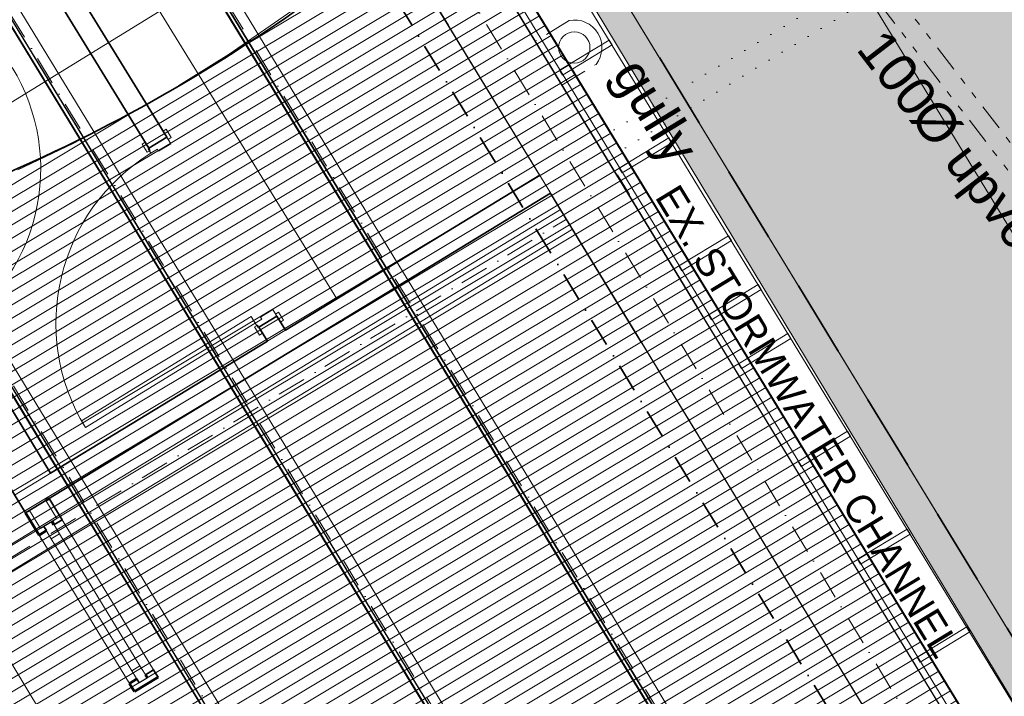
# Model space of a CAD drawing. Header units: millimetres. Extents: x -738537 to 1850049, y -250217 to 604013.
# Tile 204 of 204: x -143125 to -137968, y 496740 to 500284. Entities that reach past the tile are written whole.
import ezdxf

# ---------------------------------------------------------------- set-up
doc = ezdxf.new("R2010")
doc.units = ezdxf.units.MM
doc.header["$MEASUREMENT"] = 0
doc.set_wipeout_variables(frame=1)
for name, pattern in [('Dashed', [280, 140, -140]), ('Dense Dotted', [80.00000000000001, 0, -80.00000000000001]), ('Dot & Dashed', [280, 150, -60.00000000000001, 0, -69.99999999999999]), ('Long Dashed', [700.0000000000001, 400, -300.0000000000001]), ('Triple Dashed', [390, 140, -60.00000000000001, 35.00000000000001, -60.00000000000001, 35.00000000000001, -60.00000000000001]), ('Wipeout_Contour', [1000, 0, -1000])]:
    doc.linetypes.add(name, pattern=pattern)
for name, color, linetype, lineweight in [('0_Pen_No__1', 214, 'Continuous', 35), ('0_Pen_No__128', 9, 'Continuous', 0), ('0_Pen_No__16', 8, 'Continuous', 20), ('0_Pen_No__161', 1, 'Continuous', 5), ('0_Pen_No__2', 1, 'Continuous', 25), ('0_Pen_No__3', 30, 'Continuous', 15), ('0_Pen_No__4', 5, 'Continuous', 5), ('0_Pen_No__41', 7, 'Continuous', 60), ('0_Pen_No__5', 4, 'Continuous', 5), ('0_Pen_No__6', 7, 'Continuous', 5), ('0_Pen_No__69', 255, 'Continuous', 20), ('0_Pen_No__90', 255, 'Continuous', 20), ('A_SITE 3D_Pen_No__128', 9, 'Continuous', 0)]:
    doc.layers.add(name, color=color, linetype=linetype, lineweight=lineweight)
for name, color, linetype, lineweight, true_color in [('0_Pen_No__10', 7, 'Continuous', 20, 0x996633), ('0_Pen_No__168', 7, 'Continuous', 5, 0x996633), ('0_Pen_No__21', 7, 'Continuous', 0, 0x00ff4d), ('0_Pen_No__7', 7, 'Continuous', 5, 0x9f07ff), ('A_SITE 3D_Pen_No__31', 7, 'Continuous', 0, 0xb7ffa6)]:
    doc.layers.add(name, color=color, linetype=linetype, lineweight=lineweight, true_color=true_color)
doc.styles.add('GENERATED_STYLE_1', font='GOTHIC.TTF')
doc.styles.add('GENERATED_STYLE_3', font='GOTHICB.TTF')

msp = doc.modelspace()

# ---------------------------------------------------------------- hatches: boundary and pattern name
at = {"layer": '0_Pen_No__128', "linetype": 'Continuous', "lineweight": 0, "true_color": 0x2f2f2f}
h = msp.add_hatch(color=250, dxfattribs=at)
h.paths.add_polyline_path([(-140185.2646659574, 498598.9832902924), (-142169.8771670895, 497400.8676128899), (-140379.4893663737, 494435.1890242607), (-138394.8768652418, 495633.3047016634)])
h.paths.add_polyline_path([(-140025.349321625, 495404.3384524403), (-141209.9892792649, 497366.6291674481), (-140513.4838503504, 497787.1112884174), (-139328.8438927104, 495824.8205734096)], flags=0)
at = {"layer": 'A_SITE 3D_Pen_No__128', "linetype": 'Continuous', "lineweight": 0}
h = msp.add_hatch(dxfattribs=at)
h.set_pattern_fill('PATTERN__PAVING', color=9, style=0, pattern_type=2)
h.set_pattern_definition([(0, (50185.62697898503, -15960.65989037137), (0, 400), [300, -100]), (0, (50485.62697898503, -15860.65989037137), (0, 400), [300, -100]), (0, (50385.62697898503, -15760.65989037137), (0, 400), [300, -100]), (0, (50285.62697898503, -15660.65989037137), (0, 400), [300, -100]), (90, (50385.62697898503, -15960.65989037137), (-400, 0), [300, -100]), (90, (50285.62697898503, -15860.65989037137), (-400, 0), [300, -100]), (90, (50185.62697898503, -15760.65989037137), (-400, 0), [300, -100]), (90, (50485.62697898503, -15660.65989037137), (-400, 0), [300, -100])])
edge = h.paths.add_edge_path()
edge.add_line((-141658.9293926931, 502906.4695418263), (-133859.9950531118, 489985.8820768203))
edge.add_line((-133859.9950531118, 489985.8820768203), (-135892.4492537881, 488936.9625801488))
edge.add_line((-135892.4492537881, 488936.9625801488), (-135447.9528253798, 485471.3004020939))
edge.add_line((-135447.9528253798, 485471.3004020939), (-132557.4978225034, 487200.5223492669))
edge.add_line((-132557.4978225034, 487200.5223492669), (-130811.4978724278, 484271.7852503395))
edge.add_line((-130811.4978724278, 484271.7852503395), (-126376.4927639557, 487704.942828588))
edge.add_line((-126376.4927639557, 487704.942828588), (-122397.6530312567, 482565.0172242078))
edge.add_line((-122397.6530312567, 482565.0172242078), (-128475.29806878, 477860.2845403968))
edge.add_arc((-127080.1570592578, 476557.3914522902), 1908.912998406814, 136.9582252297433, 163.5685497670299)
edge.add_line((-128911.1078554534, 477097.361837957), (-129104.1927279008, 476054.664263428))
edge.add_line((-129104.1927279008, 476054.664263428), (-128886.2914889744, 471446.3544810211))
edge.add_line((-128886.2914889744, 471446.3544810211), (-128671.8969748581, 470453.260833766))
edge.add_line((-128671.8969748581, 470453.260833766), (-127087.2195249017, 466132.5667483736))
edge.add_line((-127087.2195249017, 466132.5667483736), (-123461.5061781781, 461877.5054720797))
edge.add_arc((-122058.0420411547, 465862.571642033), 4224.980942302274, 250.598710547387, 274.2765838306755)
edge.add_line((-121742.980219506, 461649.354342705), (-120509.3880554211, 462059.6889993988))
edge.add_line((-120509.3880554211, 462059.6889993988), (-119169.5582814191, 462641.9551146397))
edge.add_line((-119169.5582814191, 462641.9551146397), (-117334.3877235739, 463681.5930941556))
edge.add_line((-117334.3877235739, 463681.5930941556), (-116655.3332468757, 464272.2579887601))
edge.add_line((-116655.3332468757, 464272.2579887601), (-115250.1654718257, 466224.7617648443))
edge.add_line((-115250.1654718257, 466224.7617648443), (-115382.675536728, 466316.6532873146))
edge.add_line((-115382.675536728, 466316.6532873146), (-116768.867495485, 464372.3078483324))
edge.add_line((-116768.867495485, 464372.3078483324), (-117416.7596665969, 463822.002719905))
edge.add_line((-117416.7596665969, 463822.002719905), (-119178.7780829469, 462845.9949843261))
edge.add_line((-119178.7780829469, 462845.9949843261), (-120570.1069556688, 462205.6794619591))
edge.add_line((-120570.1069556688, 462205.6794619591), (-121737.7188536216, 461826.2292595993))
edge.add_arc((-121985.1222943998, 465796.2847904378), 3977.756827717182, 250.6114960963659, 273.5659113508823, ccw=False)
edge.add_line((-123305.6256770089, 462044.1093951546), (-126795.2386001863, 466254.0045489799))
edge.add_line((-126795.2386001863, 466254.0045489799), (-128417.6412986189, 470541.8839182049))
edge.add_line((-128417.6412986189, 470541.8839182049), (-128658.5993877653, 471458.8567635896))
edge.add_line((-128658.5993877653, 471458.8567635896), (-128763.3248807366, 476165.610694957))
edge.add_line((-128763.3248807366, 476165.610694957), (-128607.6067542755, 476976.9995447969))
edge.add_arc((-126795.1373672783, 476447.5864265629), 1888.206431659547, 136.8095910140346, 163.7171839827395, ccw=False)
edge.add_line((-128171.7969676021, 477739.9222472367), (-127416.23583989, 478324.8055445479))
edge.add_line((-127416.23583989, 478324.8055445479), (-125872.2569375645, 477891.1987847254))
edge.add_line((-125872.2569375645, 477891.1987847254), (-121158.2987825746, 481540.2951820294))
edge.add_line((-121158.2987825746, 481540.2951820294), (-121946.7165571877, 482558.7852391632))
edge.add_line((-121946.7165571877, 482558.7852391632), (-121956.0473127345, 482551.5622589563))
edge.add_line((-121956.0473127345, 482551.5622589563), (-129459.6106460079, 492244.7793503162))
edge.add_line((-129459.6106460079, 492244.7793503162), (-133676.8141901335, 490076.262179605))
edge.add_line((-133676.8141901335, 490076.262179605), (-141537.6477579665, 502979.6757724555))
edge.add_line((-141537.6477579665, 502979.6757724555), (-141658.9293926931, 502906.4695418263))

# ---------------------------------------------------------------- linework, layer by layer
at = {"layer": '0_Pen_No__1', "color": 7, "linetype": 'Long Dashed', "lineweight": 35}
msp.add_line((-149607.5114413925, 516226.0810596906), (-133435.8520273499, 489680.8529956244), dxfattribs=at)
at = {"layer": '0_Pen_No__10', "color": 25, "linetype": 'Triple Dashed', "lineweight": 20, "true_color": 0x996633}
for p, q in [((-140246.4300410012, 500279.8825431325), (-140424.8943447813, 500171.1590800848)), ((-140284.7199896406, 499941.0686673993), (-140106.2556858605, 500049.7921304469))]:
    msp.add_line(p, q, dxfattribs=at)
at = {"layer": '0_Pen_No__10', "color": 25, "linetype": 'Continuous', "lineweight": 20, "true_color": 0x996633}
msp.add_circle((-140220.0415379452, 500138.2133667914), 82.22967320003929, dxfattribs=at)
msp.add_arc((-140219.5019775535, 500138.5420734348), 143.8809665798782, 321.9144222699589, 100.786123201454, dxfattribs=at)
at = {"layer": '0_Pen_No__3', "color": 7, "linetype": 'Continuous', "lineweight": 15}
for points in [[(-161459.2797118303, 523616.4396209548), (-162528.4261944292, 524819.0204494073), (-165486.4915726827, 522193.4889295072), (-164417.7468441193, 520986.2143751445), (-165655.4646538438, 519885.8295931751), (-158661.369294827, 512020.6377612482), (-161000.2928529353, 509940.757860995), (-160550.0876614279, 509434.4807782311), (-160072.2245931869, 509869.7380625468), (-146311.2996773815, 491713.3398175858), (-146288.8038686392, 491683.6585646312), (-141875.7226593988, 485860.3230576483), (-134132.2816761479, 489842.057524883), (-149778.0654580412, 515524.0590160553), (-150456.8647923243, 515110.5266388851), (-159275.1582538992, 525087.229691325), (-159407.0048719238, 524970.0527715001), (-159640.8659356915, 525233.1005953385)], [(-142963.2141552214, 497908.2269234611), (-140401.1510374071, 499469.0665468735), (-142152.1522021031, 502343.2732217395), (-144719.120335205, 500779.445404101)], [(-140185.2646659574, 498598.9832902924), (-142169.8771670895, 497400.8676128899), (-140379.4893663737, 494435.1890242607), (-138394.8768652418, 495633.3047016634)], [(-140025.349321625, 495404.3384524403), (-141209.9892792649, 497366.6291674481), (-140513.4838503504, 497787.1112884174), (-139328.8438927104, 495824.8205734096)]]:
    msp.add_lwpolyline(points, close=True, dxfattribs=at)
for points in [[(-121207.1674141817, 481502.4658355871), (-129513.8906652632, 492216.8682503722), (-133676.8141773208, 490076.2622725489), (-133928.394506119, 490489.3448069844), (-130331.8140280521, 493273.4740744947), (-135768.2397776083, 497797.2428110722), (-137543.3294342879, 496423.1378533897), (-141537.6418179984, 502979.6794430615), (-140569.6600816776, 503579.8339008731), (-118891.1413701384, 485540.6644685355)], [(-121956.0473127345, 482551.5622589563), (-129459.6106460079, 492244.7793503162), (-133676.8141901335, 490076.262179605), (-141537.6477579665, 502979.6757724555), (-141658.9293926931, 502906.4695418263), (-133859.9950531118, 489985.8820768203), (-135892.4492537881, 488936.9625801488), (-135447.9528253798, 485471.3004020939), (-132557.4978225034, 487200.5223492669), (-130811.4978724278, 484271.7852503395), (-126376.4927639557, 487704.942828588)]]:
    msp.add_lwpolyline(points, dxfattribs=at)
at = {"layer": '0_Pen_No__4', "color": 7, "linetype": 'Continuous', "lineweight": 5}
for p, q in [((-140296.9599614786, 500019.2038735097), (-140037.3459790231, 500177.3701787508)), ((-140296.9599614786, 500019.2038735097), (-140037.3459790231, 500177.3701787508)), ((-140037.3459790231, 500177.3701787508), (-140021.7374620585, 500151.7503778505)), ((-140037.3459790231, 500177.3701787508), (-140021.7374620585, 500151.7503778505)), ((-140021.7374620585, 500151.7503778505), (-140281.351444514, 499993.5840726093)), ((-140021.7374620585, 500151.7503778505), (-140281.351444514, 499993.5840726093)), ((-140281.351444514, 499993.5840726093), (-140296.9599614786, 500019.2038735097)), ((-140281.351444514, 499993.5840726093), (-140296.9599614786, 500019.2038735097))]:
    msp.add_line(p, q, dxfattribs=at)

# ---------------------------------------------------------------- texts
at = {"layer": '0_Pen_No__6', "color": 7, "linetype": 'Continuous', "lineweight": 5, "insert": (-138750.7030612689, 500128.0315068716), "char_height": 199.9999999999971, "attachment_point": 7, "rotation": 307.5739354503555, "style": 'GENERATED_STYLE_3'}
msp.add_mtext('\\A1;{\\pql;\\fArial|b0|i0|c0|p34;100}', dxfattribs=at)

# ---------------------------------------------------------------- next in the draw order: wipeouts: each hides what was drawn before it
at = {"color": 254, "linetype": 'Wipeout_Contour', "lineweight": 0, "ltscale": 2203541.191994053}
msp.add_wipeout([(-144907.1464496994, 500664.8976280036), (-143151.24031684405, 497793.6791274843), (-140401.15103740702, 499469.0665468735), (-142152.15233534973, 502343.2733583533)], dxfattribs=at)

# ---------------------------------------------------------------- next in the draw order: hatches: boundary and pattern name
at = {"layer": '0_Pen_No__128', "linetype": 'Continuous', "lineweight": 0}
h = msp.add_hatch(dxfattribs=at)
h.set_pattern_fill('PATTERN__TILES_ANGLED', color=9, style=0, pattern_type=2)
h.set_pattern_definition([(31.61310909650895, (-142651.8920123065, 500068.7290333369), (-209672.3058929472, 340642.8102008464), []), (121.6131090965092, (-142651.8920123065, 500068.7290333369), (340642.8102008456, 209672.305892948), [])])
h.paths.add_polyline_path([(-144907.1464496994, 500664.8976280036), (-143151.2403168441, 497793.6791274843), (-140401.1510374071, 499469.0665468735), (-142152.1523353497, 502343.2733583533)])

# ---------------------------------------------------------------- next in the draw order: linework, layer by layer
at = {"layer": '0_Pen_No__1', "color": 7, "linetype": 'Continuous', "lineweight": 35}
msp.add_line((-142354.1132843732, 499668.299911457), (-142373.4774592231, 499699.8297157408), dxfattribs=at)
msp.add_line((-142354.1132843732, 499668.299911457), (-142373.4774592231, 499699.8297157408), dxfattribs=at)
msp.add_line((-142354.1132843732, 499668.299911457), (-142373.4774592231, 499699.8297157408), dxfattribs=at)
msp.add_lwpolyline([(-142354.1141083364, 499668.3007402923), (-142884.7229650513, 500532.3354893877)], dxfattribs=at)
at = {"layer": '0_Pen_No__168', "color": 25, "linetype": 'Continuous', "lineweight": 5, "true_color": 0x996633}
msp.add_lwpolyline([(-144907.1464496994, 500664.8976280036), (-143151.2403168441, 497793.6791274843), (-140401.1510374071, 499469.0665468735), (-142152.1523353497, 502343.2733583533)], close=True, dxfattribs=at)
at = {"layer": '0_Pen_No__3', "color": 7, "linetype": 'Continuous', "lineweight": 15}
for p, q in [((-142373.4774592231, 499699.8297157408), (-142357.2873080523, 499709.7726517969)), ((-142357.2873080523, 499709.7726517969), (-142331.1191487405, 499667.1644527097))]:
    msp.add_line(p, q, dxfattribs=at)

# ---------------------------------------------------------------- next in the draw order: wipeouts: each hides what was drawn before it
at = {"color": 254, "linetype": 'Wipeout_Contour', "lineweight": 0, "ltscale": 3274114.801400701}
msp.add_wipeout([(-149340.69628907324, 495713.1732858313), (-141882.9420496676, 485858.26028435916), (-134439.8966987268, 489683.8773511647), (-140343.81723151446, 499374.95509745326), (-143093.85045132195, 497699.8365008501), (-144273.55745379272, 499635.66845030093)], dxfattribs=at)

# ---------------------------------------------------------------- next in the draw order: hatches: boundary and pattern name
at = {"layer": '0_Pen_No__128', "linetype": 'Continuous', "lineweight": 0}
h = msp.add_hatch(dxfattribs=at)
h.set_pattern_fill('PATTERN__TILES_ANGLED', color=9, style=0, pattern_type=2)
h.set_pattern_definition([(31.22252268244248, (-141305.8923864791, 493150.9151897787), (-207345.283489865, 342064.2241078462), []), (121.2225226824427, (-141305.8923864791, 493150.9151897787), (342064.2241078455, 207345.2834898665), [])])
h.paths.add_polyline_path([(-149340.6962890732, 495713.1732858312), (-141882.9420496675, 485858.2602843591), (-134439.8966987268, 489683.8773511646), (-140343.8172315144, 499374.9550974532), (-143093.8504513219, 497699.83650085), (-144273.5574537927, 499635.6684503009)])
at = {"layer": '0_Pen_No__6', "linetype": 'Continuous', "lineweight": 5}
h = msp.add_hatch(dxfattribs=at)
h.set_pattern_fill('HATCH__STONE', style=0, pattern_type=2)
h.set_pattern_definition([(352.7436165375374, (433553.0266243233, 499823.2515344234), (19.89374468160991, 156.2385641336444), [0, -105, 0, -157.5]), (57.74361653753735, (433767.271838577, 499546.4863123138), (-133.1927675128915, 84.05912610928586), [0, -76.99999999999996, 0, -132.9999999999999])])
h.paths.add_polyline_path([(-142749.5644090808, 503323.6860277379, -0.1081922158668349), (-145867.2035584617, 501685.0937198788, -0.03551485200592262), (-147885.3925329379, 501370.5123332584, 0.03695363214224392), (-149872.451238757, 501077.6432373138, 0.0978674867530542), (-152196.6853614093, 500057.9319096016), (-150352.488706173, 497629.5520396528, -0.07291711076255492), (-148405.0583650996, 498456.0861541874, -0.03701221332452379), (-146393.8900560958, 498767.3603231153, 0.03759083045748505), (-145659.1937253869, 498841.2552714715), (-144389.5257274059, 499824.1110298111), (-145022.3082572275, 500852.3506377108), (-142266.6113139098, 502531.1538000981)])
at = {"layer": '0_Pen_No__7', "linetype": 'Continuous', "lineweight": 5, "true_color": 0x3f3f3f}
msp.add_hatch(color=250, dxfattribs=at).paths.add_polyline_path([(-141094.7322865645, 500828.5954404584), (-139772.7728633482, 498658.6456042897), (-139674.5625426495, 498718.4765092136), (-140996.521965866, 500888.4263453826)])

# ---------------------------------------------------------------- next in the draw order: linework, layer by layer
at = {"layer": '0_Pen_No__1', "color": 7, "linetype": 'Dot & Dashed', "lineweight": 35}
msp.add_line((-129559.1722800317, 481359.8123515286), (-160919.9861070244, 532837.531265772), dxfattribs=at)
at = {"layer": '0_Pen_No__1', "color": 7, "linetype": 'Continuous', "lineweight": 35}
for p, q in [((-139674.5621614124, 498718.4777094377), (-140996.5211037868, 500888.4270554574)), ((-139772.772767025, 498658.6447326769), (-141094.7317093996, 500828.5940786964)), ((-142354.1132843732, 499668.299911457), (-142447.8478151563, 499610.7378521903)), ((-142354.1132843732, 499668.299911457), (-142447.8478151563, 499610.7378521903)), ((-142354.1132843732, 499668.299911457), (-142447.8478151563, 499610.7378521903)), ((-142447.8478151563, 499610.7378521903), (-142467.2119900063, 499642.267656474)), ((-142447.8478151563, 499610.7378521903), (-142467.2119900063, 499642.267656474)), ((-142447.8478151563, 499610.7378521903), (-142467.2119900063, 499642.267656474)), ((-139674.5621614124, 498718.4777094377), (-139576.3515557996, 498778.3063021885)), ((-139674.5621614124, 498718.4777094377), (-139576.3515557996, 498778.3063021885)), ((-141778.4751556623, 498730.9414515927), (-141872.2140704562, 498673.379392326)), ((-141778.4751556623, 498730.9414515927), (-141872.2140704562, 498673.379392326)), ((-141778.4751556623, 498730.9414515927), (-141872.2140704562, 498673.379392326)), ((-141778.4751556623, 498730.9414515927), (-141759.1153648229, 498699.411647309)), ((-141778.4751556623, 498730.9414515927), (-141759.1153648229, 498699.411647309)), ((-141778.4751556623, 498730.9414515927), (-141759.1153648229, 498699.411647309)), ((-139772.772767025, 498658.6447326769), (-139674.5621614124, 498718.4777094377)), ((-139772.772767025, 498658.6447326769), (-139674.5621614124, 498718.4777094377)), ((-141872.2140704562, 498673.379392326), (-141852.8498956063, 498641.8495880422)), ((-141872.2140704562, 498673.379392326), (-141852.8498956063, 498641.8495880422)), ((-141872.2140704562, 498673.379392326), (-141852.8498956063, 498641.8495880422)), ((-139870.9833726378, 498598.8161399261), (-139828.283109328, 498624.8264748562)), ((-139870.9833726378, 498598.8161399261), (-139828.283109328, 498624.8264748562)), ((-139870.9833726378, 498598.8161399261), (-139828.283109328, 498624.8264748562)), ((-139870.9833726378, 498598.8161399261), (-139828.283109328, 498624.8264748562)), ((-139828.283109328, 498624.8264748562), (-139772.772767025, 498658.6447326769)), ((-139828.283109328, 498624.8264748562), (-139772.772767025, 498658.6447326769)), ((-142945.0559941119, 497638.2399598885), (-142902.3601148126, 497664.2590628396)), ((-142945.0559941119, 497638.2399598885), (-142902.3601148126, 497664.2590628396)), ((-142912.7721400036, 497681.3391681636), (-142902.3601148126, 497664.2590628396)), ((-142912.7721400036, 497681.3391681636), (-142902.3601148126, 497664.2590628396)), ((-142998.1638986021, 497629.2965782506), (-142985.1521551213, 497607.9508306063)), ((-142466.3001158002, 496852.6778672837), (-142423.6042365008, 496878.6969702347)), ((-142466.3001158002, 496852.6778672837), (-142423.6042365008, 496878.6969702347)), ((-142413.1922113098, 496861.6212489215), (-142423.6042365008, 496878.6969702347)), ((-142413.1922113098, 496861.6212489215), (-142423.6042365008, 496878.6969702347)), ((-142413.1922113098, 496861.6212489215), (-142400.1848518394, 496840.2711172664)), ((-142498.5839699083, 496809.5786590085), (-142511.5957133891, 496830.9244066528))]:
    msp.add_line(p, q, dxfattribs=at)
for points in [[(-139576.3522997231, 498778.3074012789), (-140898.311689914, 500948.2572358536)], [(-141192.9426084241, 500768.7645567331), (-140401.1510374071, 499469.0665468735)], [(-143079.4341332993, 500639.1982451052), (-142447.8499710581, 499610.7369666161)], [(-140401.1510374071, 499469.0665468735), (-141733.3572749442, 498657.4705063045)], [(-143093.8519916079, 497699.8355624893), (-140343.9214875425, 499375.1262540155)], [(-140343.9214875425, 499375.1262540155), (-139870.9832213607, 498598.814727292)], [(-141733.3572749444, 498657.4705063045), (-141778.4765511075, 498730.9419947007)], [(-141872.2124138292, 498673.3782210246), (-141827.2981614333, 498600.2405899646)], [(-142963.2141552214, 497908.2269234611), (-143410.5394880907, 498642.2636120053)], [(-141827.2981614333, 498600.2405899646), (-142963.2141552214, 497908.2269234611)], [(-143598.4039892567, 498527.7781142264), (-143093.8519916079, 497699.8355624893)], [(-142912.7705935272, 497681.3389098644), (-142970.033070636, 497775.2967966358)], [(-143093.8504513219, 497699.83650085), (-143072.5026270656, 497712.8468966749)]]:
    msp.add_lwpolyline(points, dxfattribs=at)
at = {"layer": '0_Pen_No__10', "color": 25, "linetype": 'Triple Dashed', "lineweight": 20, "true_color": 0x996633}
for p, q in [((-141410.520761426, 504154.3001409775), (-125757.5117222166, 483818.5496282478)), ((-141481.248004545, 504083.6035859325), (-125840.8473798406, 483764.6306817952))]:
    msp.add_line(p, q, dxfattribs=at)
at = {"layer": '0_Pen_No__16', "color": 8, "linetype": 'Dense Dotted', "lineweight": 20}
for p, q in [((-137342.8296719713, 501331.4094072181), (-140664.7698691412, 499308.3945606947)), ((-137284.4697227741, 501238.1615016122), (-140607.5585307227, 499214.4452133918))]:
    msp.add_line(p, q, dxfattribs=at)
at = {"layer": '0_Pen_No__168', "color": 25, "linetype": 'Continuous', "lineweight": 5, "true_color": 0x996633}
msp.add_lwpolyline([(-149340.6962890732, 495713.1732858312), (-141882.9420496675, 485858.2602843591), (-134439.8966987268, 489683.8773511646), (-140343.8172315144, 499374.9550974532), (-143093.8504513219, 497699.83650085), (-144273.5574537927, 499635.6684503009)], close=True, dxfattribs=at)
at = {"layer": '0_Pen_No__2', "color": 7, "linetype": 'Continuous', "lineweight": 25}
msp.add_lwpolyline([(-139826.8824644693, 498747.4647988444), (-139728.6721157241, 498807.2957228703), (-139674.5624202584, 498718.47656875), (-139772.7727690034, 498658.6456447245)], close=True, dxfattribs=at)
at = {"layer": '0_Pen_No__21', "color": 100, "linetype": 'Continuous', "lineweight": 0, "true_color": 0x00ff4d}
for p, q in [((-142929.847861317, 497670.9315269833), (-142987.1118078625, 497764.8896423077)), ((-143072.5035664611, 497712.8470523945), (-143015.2396199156, 497618.8889370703)), ((-142955.4680193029, 497655.3200652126), (-142998.1638986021, 497629.2965782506)), ((-142955.4680193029, 497655.3200652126), (-142998.1638986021, 497629.2965782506)), ((-142955.4680193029, 497655.3200652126), (-142998.1638986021, 497629.2965782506)), ((-142929.847861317, 497670.9315269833), (-142955.4680193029, 497655.3200652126)), ((-143015.2396199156, 497618.8889370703), (-142998.1638986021, 497629.2965782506)), ((-142455.888090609, 496835.5977619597), (-142498.5839699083, 496809.5786590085)), ((-142455.888090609, 496835.5977619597), (-142498.5839699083, 496809.5786590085))]:
    msp.add_line(p, q, dxfattribs=at)
msp.add_lwpolyline([(-143072.5026270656, 497712.8468966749), (-142987.1113300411, 497764.8884799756)], dxfattribs=at)
at = {"layer": '0_Pen_No__3', "color": 7, "linetype": 'Continuous', "lineweight": 15}
for p, q in [((-142347.3092999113, 499657.2215166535), (-142373.4774592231, 499699.8297157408)), ((-142331.1191487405, 499667.1644527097), (-142347.3092999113, 499657.2215166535)), ((-142483.4021411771, 499632.3247204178), (-142467.2119900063, 499642.267656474)), ((-142457.238365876, 499589.7165213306), (-142483.4021411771, 499632.3247204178)), ((-142467.2119900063, 499642.267656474), (-142441.0482147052, 499599.6594573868)), ((-142441.0482147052, 499599.6594573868), (-142457.238365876, 499589.7165213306)), ((-138158.6195177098, 496451.1507198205), (-139576.3515557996, 498778.3063021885)), ((-138158.6195177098, 496451.1507198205), (-139576.3515557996, 498778.3063021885)), ((-141785.2791401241, 498742.0198463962), (-141769.0889889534, 498751.9627824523)), ((-141759.1153648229, 498699.411647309), (-141785.2791401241, 498742.0198463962)), ((-141769.0889889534, 498751.9627824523), (-141742.9252136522, 498709.3545833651)), ((-141895.2082060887, 498674.5148510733), (-141879.0136709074, 498684.4577871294)), ((-141869.0400467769, 498631.9066519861), (-141895.2082060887, 498674.5148510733)), ((-141879.0136709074, 498684.4577871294), (-141852.8498956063, 498641.8495880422)), ((-141742.9252136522, 498709.3545833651), (-141759.1153648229, 498699.411647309)), ((-141852.8498956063, 498641.8495880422), (-141869.0400467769, 498631.9066519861)), ((-138453.251334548, 496271.6561735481), (-139870.9833726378, 498598.8161399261)), ((-138453.251334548, 496271.6561735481), (-139870.9833726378, 498598.8161399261)), ((-142902.3601148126, 497664.2590628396), (-142423.6042365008, 496878.6969702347)), ((-143023.5780080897, 497584.5314459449), (-142550.0215663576, 496807.5050219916))]:
    msp.add_line(p, q, dxfattribs=at)
for centre, radius, start, end in [((-144034.7354177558, 499503.1959154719), 1020.000000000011, 301.3583218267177, 31.35832182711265), ((-141891.1257308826, 498694.6217326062), 1043.999999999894, 121.5543321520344, 211.5543321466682)]:
    msp.add_arc(centre, radius, start, end, dxfattribs=at)
at = {"layer": '0_Pen_No__4', "color": 7, "linetype": 'Continuous', "lineweight": 5}
for p, q in [((-139984.7896221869, 499506.8078555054), (-139725.1756397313, 499664.9741607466)), ((-139725.1756397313, 499664.9741607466), (-139709.5671227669, 499639.3543598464)), ((-139709.5671227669, 499639.3543598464), (-139969.1811052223, 499481.1880546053)), ((-139969.1811052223, 499481.1880546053), (-139984.7896221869, 499506.8078555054)), ((-139672.6192828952, 498994.4118375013), (-139413.0053004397, 499152.5781427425)), ((-139413.0053004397, 499152.5781427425), (-139397.3967834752, 499126.9583418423)), ((-139397.3967834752, 499126.9583418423), (-139657.0107659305, 498968.7920366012)), ((-139657.0107659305, 498968.7920366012), (-139672.6192828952, 498994.4118375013)), ((-139516.5341132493, 498738.2138284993), (-139256.9201307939, 498896.3801337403)), ((-139256.9201307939, 498896.3801337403), (-139241.3116138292, 498870.7603328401)), ((-139241.3116138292, 498870.7603328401), (-139500.9255962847, 498712.5940275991)), ((-139500.9255962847, 498712.5940275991), (-139516.5341132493, 498738.2138284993)), ((-139360.4489436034, 498482.0158194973), (-139100.834961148, 498640.1821247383)), ((-139100.834961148, 498640.1821247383), (-139085.2264441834, 498614.5623238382)), ((-139085.2264441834, 498614.5623238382), (-139344.8404266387, 498456.3960185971)), ((-139344.8404266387, 498456.3960185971), (-139360.4489436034, 498482.0158194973)), ((-139048.2786043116, 497969.6198014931), (-138788.6646218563, 498127.7861067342)), ((-138773.0561048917, 498102.1663058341), (-139032.670087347, 497944.0000005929)), ((-138788.6646218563, 498127.7861067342), (-138773.0561048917, 498102.1663058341)), ((-139032.670087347, 497944.0000005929), (-139048.2786043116, 497969.6198014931)), ((-138736.10826502, 497457.223783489), (-138476.4942825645, 497615.3900887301)), ((-138736.10826502, 497457.223783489), (-138476.4942825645, 497615.3900887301)), ((-138460.8857656, 497589.7702878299), (-138720.4997480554, 497431.6039825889)), ((-138460.8857656, 497589.7702878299), (-138720.4997480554, 497431.6039825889)), ((-138476.4942825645, 497615.3900887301), (-138460.8857656, 497589.7702878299)), ((-138476.4942825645, 497615.3900887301), (-138460.8857656, 497589.7702878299)), ((-138720.4997480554, 497431.6039825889), (-138736.10826502, 497457.223783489)), ((-138720.4997480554, 497431.6039825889), (-138736.10826502, 497457.223783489)), ((-138423.9379257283, 496944.8277654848), (-138164.3239432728, 497102.9940707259)), ((-138148.7154263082, 497077.3742698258), (-138408.3294087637, 496919.2079645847)), ((-138164.3239432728, 497102.9940707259), (-138148.7154263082, 497077.3742698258)), ((-138408.3294087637, 496919.2079645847), (-138423.9379257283, 496944.8277654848))]:
    msp.add_line(p, q, dxfattribs=at)
at = {"layer": '0_Pen_No__4', "color": 7, "linetype": 'Dashed', "lineweight": 5}
msp.add_lwpolyline([(-133796.967740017, 489460.9735714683), (-133796.9157131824, 489460.8881711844), (-144272.3417829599, 483079.1382026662), (-144272.3938097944, 483079.2236029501), (-160443.9479583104, 509624.28111098), (-160443.9999851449, 509624.3665112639), (-149968.5739153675, 516006.116479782), (-149968.5218885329, 516006.0310794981)], close=True, dxfattribs=at)
at = {"layer": '0_Pen_No__4', "color": 7, "linetype": 'Continuous', "lineweight": 5}
msp.add_lwpolyline([(-149500.4166657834, 515706.1989232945), (-133606.603357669, 489618.1129492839), (-133862.801366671, 489462.027779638), (-149756.6146747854, 515550.1137536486)], close=True, dxfattribs=at)
at = {"layer": '0_Pen_No__41', "color": 7, "linetype": 'Continuous', "lineweight": 60}
for p, q in [((-142955.4680193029, 497655.3200652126), (-142945.0559941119, 497638.2399598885)), ((-143036.5897515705, 497605.8771935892), (-143023.5780080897, 497584.5314459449)), ((-143036.5897515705, 497605.8771935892), (-143023.5780080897, 497584.5314459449)), ((-142985.1521551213, 497607.9508306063), (-143023.5780080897, 497584.5314459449)), ((-142985.1521551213, 497607.9508306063), (-143023.5780080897, 497584.5314459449)), ((-142511.5957133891, 496830.9244066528), (-142550.0215663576, 496807.5050219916)), ((-142511.5957133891, 496830.9244066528), (-142550.0215663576, 496807.5050219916)), ((-142400.1848518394, 496840.2711172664), (-142524.0024634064, 496764.8135267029)), ((-142400.1848518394, 496840.2711172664), (-142524.0024634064, 496764.8135267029)), ((-142455.888090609, 496835.5977619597), (-142466.3001158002, 496852.6778672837)), ((-142537.0098228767, 496786.1592743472), (-142550.0215663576, 496807.5050219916)), ((-142537.0098228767, 496786.1592743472), (-142550.0215663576, 496807.5050219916)), ((-142537.0098228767, 496786.1592743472), (-142524.0024634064, 496764.8135267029)), ((-142537.0098228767, 496786.1592743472), (-142524.0024634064, 496764.8135267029))]:
    msp.add_line(p, q, dxfattribs=at)
for points in [[(-142987.1113300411, 497764.8884799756), (-142970.033070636, 497775.2967966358)], [(-143093.8504513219, 497699.83650085), (-143036.5879937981, 497605.8786462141)]]:
    msp.add_lwpolyline(points, dxfattribs=at)
at = {"layer": '0_Pen_No__5', "color": 7, "linetype": 'Dot & Dashed', "lineweight": 5}
msp.add_line((-159478.6943959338, 531115.7505560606), (-129690.1709009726, 482218.938142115), dxfattribs=at)
at = {"layer": '0_Pen_No__6', "color": 7, "linetype": 'Continuous', "lineweight": 5}
for p, q in [((-132495.1558834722, 490253.9352221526), (-148666.8140856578, 516799.1635307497)), ((-134914.0304642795, 488780.3282610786), (-151085.0016626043, 515324.4063745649)), ((-134986.2693615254, 488736.3194572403), (-151157.2405598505, 515280.3975707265)), ((-134984.3860022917, 488737.4668223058), (-151155.3572006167, 515281.544935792)), ((-134982.7039454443, 488738.4915515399), (-151153.6751437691, 515282.569665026)), ((-134969.3191284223, 488746.6457428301), (-151140.2903267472, 515290.7238563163)), ((-134967.4357691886, 488747.7931078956), (-151138.4069675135, 515291.8712213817)), ((-135840.2720043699, 488216.0507900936), (-152011.2432026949, 514760.12890358)), ((-135838.3886451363, 488217.1981551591), (-152009.3598434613, 514761.2762686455)), ((-135836.7065882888, 488218.2228843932), (-152007.6777866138, 514762.3009978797)), ((-135823.3217712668, 488226.3770756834), (-151994.2929695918, 514770.4551891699)), ((-135821.438412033, 488227.5244407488), (-151992.4096103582, 514771.6025542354)), ((-135768.0331071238, 488260.0595939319), (-151939.004305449, 514804.1377074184)), ((-136692.3912879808, 487696.9294880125), (-152863.362486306, 514241.0076014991)), ((-136690.7092311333, 487697.9542172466), (-152861.6804294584, 514242.0323307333)), ((-136677.3244141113, 487706.1084085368), (-152848.2956124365, 514250.1865220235)), ((-136675.4410548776, 487707.2557736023), (-152846.4122532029, 514251.3338870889)), ((-136622.0357499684, 487739.7909267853), (-152793.0069482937, 514283.869040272)), ((-136694.2746472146, 487695.782122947), (-152865.2458455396, 514239.8602364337)), ((-142452.109073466, 499608.1205978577), (-142354.1132843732, 499668.299911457)), ((-142354.1132843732, 499668.299911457), (-142333.1796337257, 499634.2142289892)), ((-142437.4577100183, 499584.2584281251), (-142452.109073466, 499608.1205978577)), ((-142403.3720275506, 499605.1920787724), (-142437.4577100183, 499584.2584281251)), ((-142397.0941243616, 499594.9685660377), (-142403.3720275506, 499605.1920787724)), ((-142333.1796337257, 499634.2142289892), (-142397.0941243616, 499594.9685660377)), ((-141912.0559588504, 498728.7056061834), (-142801.6988472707, 498182.3745883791)), ((-141891.1266922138, 498694.6199237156), (-141912.0559588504, 498728.7056061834)), ((-141778.4751556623, 498730.9414515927), (-141876.4753287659, 498670.7621379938)), ((-141863.3189129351, 498725.7814711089), (-141799.4088063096, 498765.0271340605)), ((-141857.041009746, 498715.5535743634), (-141863.3189129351, 498725.7814711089)), ((-141799.4088063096, 498765.0271340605), (-141778.4751556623, 498730.9414515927)), ((-142780.7651966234, 498148.2889059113), (-141891.1266922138, 498694.6199237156)), ((-141891.1266922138, 498694.6199237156), (-141857.041009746, 498715.5535743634)), ((-141876.4753287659, 498670.7621379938), (-141891.1266922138, 498694.6199237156)), ((-139789.2610309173, 498560.7760798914), (-139828.283109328, 498624.8264748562)), ((-139789.2610309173, 498560.7760798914), (-139828.283109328, 498624.8264748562)), ((-139870.9833726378, 498598.8161399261), (-139831.961294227, 498534.7657449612)), ((-139870.9833726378, 498598.8161399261), (-139831.961294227, 498534.7657449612)), ((-139831.961294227, 498534.7657449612), (-139789.2610309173, 498560.7760798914)), ((-139831.961294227, 498534.7657449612), (-139789.2610309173, 498560.7760798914)), ((-139831.961294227, 498534.7657449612), (-138492.2734129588, 496335.7065685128)), ((-139831.961294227, 498534.7657449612), (-138492.2734129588, 496335.7065685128)), ((-138449.573149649, 496361.721287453), (-139789.2610309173, 498560.7760798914)), ((-138449.573149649, 496361.721287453), (-139789.2610309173, 498560.7760798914)), ((-142801.6988472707, 498182.3745883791), (-142780.7651966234, 498148.2889059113)), ((-142916.4371728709, 497591.2740542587), (-142955.4680193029, 497655.3200652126)), ((-142998.1638986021, 497629.2965782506), (-142959.1286681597, 497565.2549513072)), ((-142959.1286681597, 497565.2549513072), (-142916.4371728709, 497591.2740542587)), ((-142494.9189370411, 496899.643772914), (-142916.4371728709, 497591.2740542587)), ((-142959.1286681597, 497565.2549513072), (-142537.6148163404, 496873.6202859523)), ((-142494.9189370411, 496899.643772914), (-142537.6148163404, 496873.6202859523)), ((-142537.6148163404, 496873.6202859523), (-142498.5839699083, 496809.5786590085)), ((-142455.888090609, 496835.5977619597), (-142494.9189370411, 496899.643772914))]:
    msp.add_line(p, q, dxfattribs=at)
at = {"layer": '0_Pen_No__6', "color": 7, "linetype": 'Dot & Dashed', "lineweight": 5}
for p, q in [((-134959.5667090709, 488752.5870338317), (-151130.5379073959, 515296.665147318)), ((-135813.5693519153, 488232.3183666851), (-151984.5405502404, 514776.3964801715)), ((-136667.57199476, 487712.0496995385), (-152838.5431930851, 514256.127813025))]:
    msp.add_line(p, q, dxfattribs=at)
at = {"layer": '0_Pen_No__69', "color": 255, "linetype": 'Dot & Dashed', "lineweight": 20}
for p, q in [((-134105.5640662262, 489272.8557009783), (-150276.5352645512, 515816.9338144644)), ((-139962.9136859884, 499420.3387735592), (-150750.0537773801, 492845.7507430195))]:
    msp.add_line(p, q, dxfattribs=at)
at = {"layer": '0_Pen_No__90', "color": 255, "linetype": 'Continuous', "lineweight": 20}
for p, q in [((-134060.0278214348, 489300.596928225), (-150230.9990197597, 515844.6750417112)), ((-134132.2667186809, 489256.5881243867), (-150303.2379170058, 515800.6662378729)), ((-134130.3833594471, 489257.7354894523), (-150301.3545577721, 515801.8136029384)), ((-134128.7013025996, 489258.7602186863), (-150299.6725009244, 515802.8383321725)), ((-134115.3164855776, 489266.9144099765), (-150286.2876839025, 515810.9925234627)), ((-134113.4331263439, 489268.061775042), (-150284.4043246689, 515812.1398885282)), ((-139994.1399641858, 499471.5727422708), (-150763.4866849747, 492907.8294843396)), ((-139931.6874077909, 499369.1048048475), (-139994.1399641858, 499471.5727422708)), ((-139931.6874077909, 499369.1048048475), (-150701.03412858, 492805.3615469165))]:
    msp.add_line(p, q, dxfattribs=at)

# ---------------------------------------------------------------- next in the draw order: texts
at = {"layer": '0_Pen_No__6', "color": 7, "linetype": 'Continuous', "lineweight": 5, "attachment_point": 7}
for s, insert, char_height, rotation, style in [('\\A1;{\\pql;\\fArial|b0|i0|c0|p34;gully}', (-140077.6096838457, 499969.3178846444), 199.9999999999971, 301.3565301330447, 'GENERATED_STYLE_3'), ('\\A1;{\\pql;\\fArial|b0|i0|c0|p34;Ø upvc Sewer Pipe Laid to fall @ 1:60 Gradient}', (-138516.2112690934, 499733.9642106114), 199.9999999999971, 307.5739354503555, 'GENERATED_STYLE_3'), ('\\A1;{\\pql;\\fCentury Gothic|b0|i0|c0|p34;EX. STORMWATER CHANNEL}', (-139802.7540781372, 499354.324918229), 149.9999999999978, 301.3094988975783, 'GENERATED_STYLE_1')]:
    msp.add_mtext(s, dxfattribs=dict(at, insert=insert, char_height=char_height, rotation=rotation, style=style))

# ---------------------------------------------------------------- next in the draw order: wipeouts: each hides what was drawn before it
at = {"color": 254, "linetype": 'Wipeout_Contour', "lineweight": 0, "ltscale": 2197337.159331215}
msp.add_wipeout([(-138020.3383972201, 496224.1653184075), (-141918.5091593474, 502622.87549300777), (-142016.7194655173, 502563.04459996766), (-138118.54870339, 496164.3344253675)], dxfattribs=at)

# ---------------------------------------------------------------- next in the draw order: wipeouts: each hides what was drawn before it
at = {"color": 254, "linetype": 'Wipeout_Contour', "lineweight": 0, "ltscale": 2197248.701182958}
msp.add_wipeout([(-138118.5487033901, 496164.33442536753), (-142016.71946551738, 502563.0445999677), (-142114.9297716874, 502503.21370692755), (-138216.7590095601, 496104.50353232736)], dxfattribs=at)

# ---------------------------------------------------------------- next in the draw order: wipeouts: each hides what was drawn before it
at = {"color": 254, "linetype": 'Wipeout_Contour', "lineweight": 0, "ltscale": 2197160.335783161}
msp.add_wipeout([(-138216.75900955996, 496104.50353232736), (-142114.92977168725, 502503.21370692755), (-142213.1400778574, 502443.3828138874), (-138314.9693157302, 496044.6726392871)], dxfattribs=at)

# ---------------------------------------------------------------- next in the draw order: hatches: boundary and pattern name
at = {"layer": '0_Pen_No__6', "linetype": 'Continuous', "lineweight": 5}
h = msp.add_hatch(dxfattribs=at)
h.set_pattern_fill('PLYWOOD', style=0, pattern_type=2)
h.set_pattern_definition([(30.91126154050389, (-145540.3776186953, 496948.7634278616), (-30.82259496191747, 51.47783917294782), [])])
h.paths.add_polyline_path([(-140835.3061434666, 501013.9514633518, -0.1222409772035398), (-144380.8132305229, 499067.7955985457, -0.03485579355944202), (-146392.9357978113, 498761.9408763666, 0.03812265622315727), (-148405.0583650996, 498456.0861541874, 0.1400122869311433), (-152230.0876134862, 496141.2921925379), (-144272.4376745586, 483079.0797844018), (-133797.0116037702, 489460.829753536)])
at = {"layer": 'A_SITE 3D_Pen_No__31', "linetype": 'Continuous', "lineweight": 0, "true_color": 0xb7ffa6}
h = msp.add_hatch(color=71, dxfattribs=at)
edge = h.paths.add_edge_path()
edge.add_line((-141537.6418179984, 502979.6794430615), (-140569.6600816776, 503579.8339008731))
edge.add_line((-140569.6600816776, 503579.8339008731), (-118891.1413701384, 485540.6644685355))
edge.add_line((-118891.1413701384, 485540.6644685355), (-115049.8101452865, 481934.6613991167))
edge.add_line((-115049.8101452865, 481934.6613991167), (-120777.8766203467, 476065.7190008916))
edge.add_line((-120777.8766203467, 476065.7190008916), (-115519.1774408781, 466190.2669761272))
edge.add_line((-115519.1774408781, 466190.2669761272), (-116674.8586446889, 464504.1696608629))
edge.add_line((-116674.8586446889, 464504.1696608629), (-116768.867482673, 464372.3079412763))
edge.add_line((-116768.867482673, 464372.3079412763), (-117416.7596537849, 463822.0028128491))
edge.add_line((-117416.7596537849, 463822.0028128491), (-119178.7780701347, 462845.99507727))
edge.add_line((-119178.7780701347, 462845.99507727), (-120570.1069428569, 462205.679554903))
edge.add_line((-120570.1069428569, 462205.679554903), (-121737.7188408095, 461826.2293525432))
edge.add_arc((-121983.8200924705, 466037.3258624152), 4218.28159817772, 251.95818408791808, 273.34462603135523, ccw=False)
edge.add_line((-123290.2683769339, 462026.4540717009), (-126795.2385873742, 466254.0046419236))
edge.add_line((-126795.2385873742, 466254.0046419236), (-128417.6412858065, 470541.8840111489))
edge.add_line((-128417.6412858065, 470541.8840111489), (-128658.599374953, 471458.8568565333))
edge.add_line((-128658.599374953, 471458.8568565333), (-128763.3248679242, 476165.6107879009))
edge.add_line((-128763.3248679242, 476165.6107879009), (-128607.6067414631, 476976.999637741))
edge.add_arc((-126795.1373544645, 476447.5865195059), 1888.206431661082, 136.8095910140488, 163.7171839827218, ccw=False)
edge.add_line((-128171.7969547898, 477739.9223401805), (-127416.2358270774, 478324.8056374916))
edge.add_line((-127416.2358270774, 478324.8056374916), (-125872.256924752, 477891.1988776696))
edge.add_line((-125872.256924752, 477891.1988776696), (-121207.1674141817, 481502.4658355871))
edge.add_line((-121207.1674141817, 481502.4658355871), (-129513.8906652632, 492216.8682503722))
edge.add_line((-129513.8906652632, 492216.8682503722), (-133676.8141773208, 490076.2622725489))
edge.add_line((-133676.8141773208, 490076.2622725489), (-133928.394506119, 490489.3448069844))
edge.add_line((-133928.394506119, 490489.3448069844), (-130331.8140280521, 493273.4740744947))
edge.add_line((-130331.8140280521, 493273.4740744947), (-135768.2397776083, 497797.2428110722))
edge.add_line((-135768.2397776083, 497797.2428110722), (-137543.3294342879, 496423.1378533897))
edge.add_line((-137543.3294342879, 496423.1378533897), (-141537.6418179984, 502979.6794430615))

# ---------------------------------------------------------------- next in the draw order: linework, layer by layer
at = {"layer": '0_Pen_No__1', "color": 7, "linetype": 'Continuous', "lineweight": 35}
msp.add_lwpolyline([(-149968.5739153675, 516006.116479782), (-160443.9999861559, 509624.3665106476), (-144272.34178397, 483079.1382020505), (-133796.9157131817, 489460.8881711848)], close=True, dxfattribs=at)
msp.add_lwpolyline([(-140835.3061434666, 501013.9514633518, -0.1222409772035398), (-144380.8132305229, 499067.7955985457, -0.03485579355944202), (-146392.9357978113, 498761.9408763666, 0.03812265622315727), (-148405.0583650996, 498456.0861541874, 0.1400122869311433), (-152230.0876134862, 496141.2921925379), (-144272.4376745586, 483079.0797844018), (-133797.0116037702, 489460.829753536)], format="xyb", close=True, dxfattribs=at)
at = {"layer": '0_Pen_No__161', "color": 1, "linetype": 'Dashed', "lineweight": 5}
for points in [[(-134080.8134940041, 489757.574473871), (-134363.4801083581, 489612.225211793), (-141432.7648114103, 485974.319310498), (-141774.5265345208, 485715.3075140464), (-160005.6490807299, 509770.4051624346), (-160426.4868532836, 509387.0888565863), (-167789.0299053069, 517831.6957676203), (-164294.1460359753, 520938.8224534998), (-165362.8907645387, 522146.0970078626), (-162404.8253862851, 524771.6285277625), (-161335.6743990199, 523569.0517041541), (-159386.3303446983, 525311.5594051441), (-150333.2639841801, 515063.1347172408), (-149723.552458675, 515434.5780051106)], [(-134568.3911193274, 489894.7969942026), (-134521.294686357, 489919.0143281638), (-141617.268845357, 486267.3738365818), (-141696.7971464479, 486207.1015277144), (-159948.3947754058, 510289.215072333), (-160398.1448957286, 509879.564214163), (-167304.4498564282, 517800.8802850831), (-163807.628824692, 520909.7292052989), (-164876.1864865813, 522116.7924455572), (-162433.6199902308, 524284.7754025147), (-161363.6616700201, 523081.2904939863), (-159415.1406604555, 524823.0624798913), (-150400.5325336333, 514618.1740145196), (-149838.6907461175, 514960.4545063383)]]:
    msp.add_lwpolyline(points, close=True, dxfattribs=at)
at = {"layer": '0_Pen_No__3', "color": 7, "linetype": 'Continuous', "lineweight": 15}
for points in [[(-138020.3383972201, 496224.1653184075), (-141918.5091593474, 502622.8754930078)], [(-142213.1400778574, 502443.3828138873), (-138314.9693157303, 496044.672639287)]]:
    msp.add_lwpolyline(points, dxfattribs=at)
at = {"layer": '0_Pen_No__4', "color": 7, "linetype": 'Continuous', "lineweight": 5, "flags": 128}
msp.add_lwpolyline([(-143133.9751962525, 499498.0844217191), (-142843.8771176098, 499635.8326996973), (-142562.6733995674, 499783.411255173), (-142290.4889364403, 499939.7000124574), (-142027.4486225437, 500103.5788958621), (-141529.3000197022, 500449.6267382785), (-141069.2267455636, 500812.5941769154), (-140648.2279546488, 501183.5206062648), (-140267.3028014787, 501553.4454208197), (-139927.450440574, 501913.4080150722), (-139629.6700264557, 502254.4477835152), (-139374.9607136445, 502567.6041206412), (-139164.3216566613, 502843.9164209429), (-138879.2509282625, 503250.1664890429), (-138782.4510774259, 503401.5131437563)], dxfattribs=at)
at = {"layer": '0_Pen_No__5', "color": 7, "linetype": 'Dot & Dashed', "lineweight": 5}
msp.add_line((-159478.6946212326, 531115.7506805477), (-129690.1724947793, 482218.9387350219), dxfattribs=at)

# ---------------------------------------------------------------- next in the draw order: texts
at = {"layer": '0_Pen_No__6', "color": 7, "linetype": 'Continuous', "lineweight": 5, "insert": (-138994.6108610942, 502469.5153985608), "char_height": 249.9999999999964, "attachment_point": 7, "rotation": 320.2354178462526, "style": 'GENERATED_STYLE_1'}
msp.add_mtext('\\A1;\\pxql;NEW PALISADE FENCE', dxfattribs=at)

doc.saveas('drawing.dxf')
